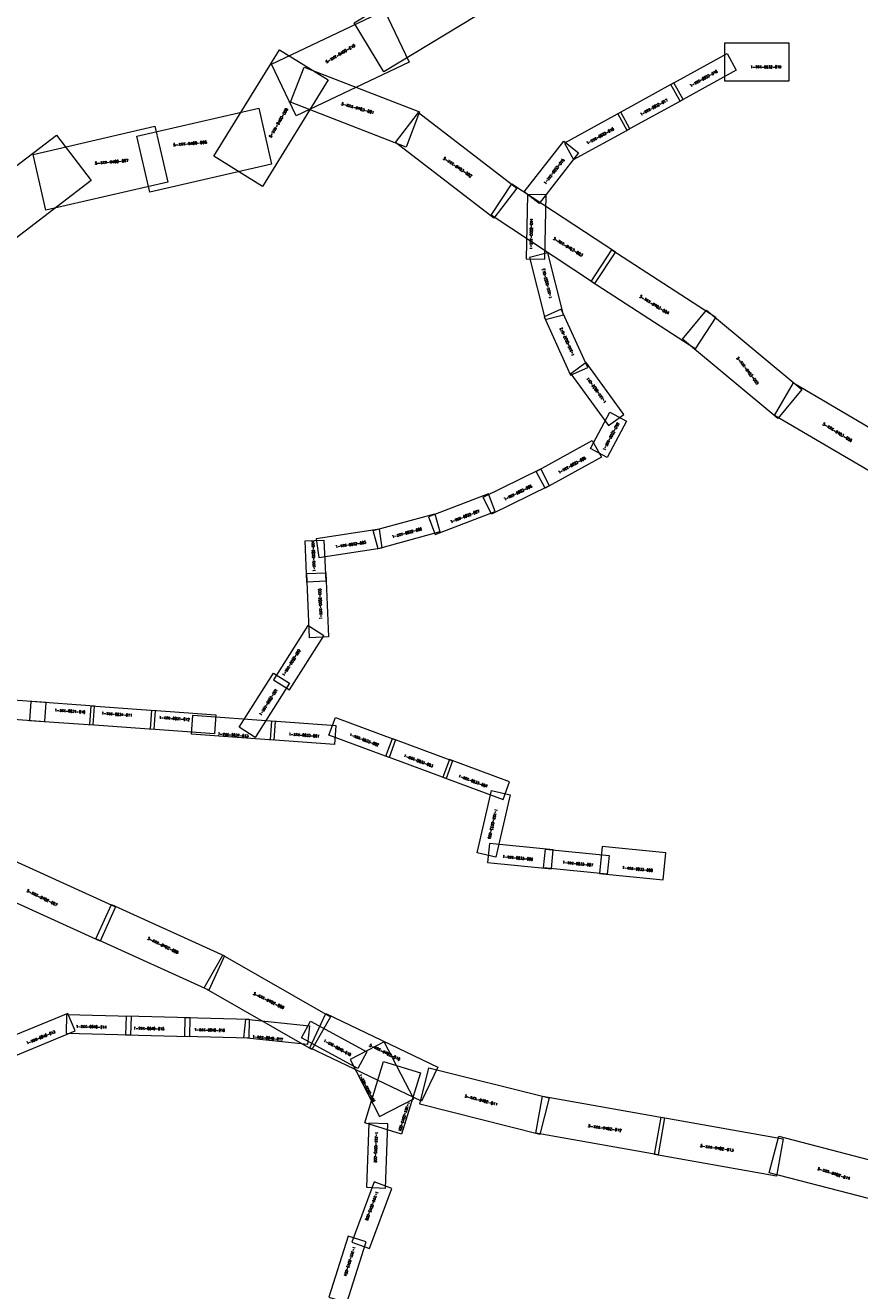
# Model space of a CAD drawing. Header units: metres. Extents: x 3439820 to 3477866, y 5467250 to 5490835.
# Tile 6 of 8: x 3464256 to 3467425, y 5481515 to 5486320. Entities that reach past the tile are written whole.
import ezdxf
from ezdxf.enums import TextEntityAlignment as Align

# ---------------------------------------------------------------- set-up
doc = ezdxf.new("R2010")
doc.units = ezdxf.units.M
doc.header["$MEASUREMENT"] = 0
for name, color, linetype, lineweight in [('1_XXX_0031_Blattnummer', 7, 'Continuous', 0), ('1_XXX_0031_Blattschnitt', 7, 'Continuous', 0), ('1_XXX_0032_Blattnummer', 7, 'Continuous', 0), ('1_XXX_0032_Blattschnitt', 7, 'Continuous', 0), ('1_XXX_0033_Blattnummer', 7, 'Continuous', 0), ('1_XXX_0033_Blattschnitt', 7, 'Continuous', 0), ('1_XXX_0040_Blattnummer', 7, 'Continuous', 0), ('1_XXX_0040_Blattschnitt', 7, 'Continuous', 0), ('1_XXX_0045_Blattnummer', 7, 'Continuous', 0), ('1_XXX_0045_Blattschnitt', 7, 'Continuous', 0), ('5_XXX_9400_Blattnummern', 7, 'Continuous', 0), ('5_XXX_9400_Blattschnitt', 7, 'Continuous', 0), ('5_XXX_9402_Blattnummern', 7, 'Continuous', 0), ('5_XXX_9402_Blattschnitt', 7, 'Continuous', 0), ('5_XXX_9403_Blattnummer', 7, 'Continuous', 0), ('5_XXX_9403_Blattschnitt', 7, 'Continuous', 0)]:
    doc.layers.add(name, color=color, linetype=linetype, lineweight=lineweight)
doc.styles.add('arial', font='arial.ttf')
doc.styles.get("Standard").update_dxf_attribs({"font": 'txt.shx'})

msp = doc.modelspace()

# ---------------------------------------------------------------- linework, layer by layer
at = {"layer": '1_XXX_0031_Blattschnitt'}
for points in [[(3464329.9, 5483676.7), (3464335.1, 5483748.3), (3464046.1, 5483769.1), (3464040.9, 5483697.6)], [(3464514, 5483663.4), (3464519.1, 5483735), (3464276.3, 5483752.5), (3464271.1, 5483681)], [(3464749.3, 5483718.4), (3464744.1, 5483646.8), (3464501.3, 5483664.3), (3464506.4, 5483735.9)], [(3464979.4, 5483701.7), (3464974.3, 5483630.2), (3464731.4, 5483647.7), (3464736.6, 5483719.3)], [(3465205.1, 5483677.9), (3465199.9, 5483606.3), (3464887, 5483628.9), (3464892.2, 5483700.4)]]:
    msp.add_3dface(points, dxfattribs=at)
at = {"layer": '1_XXX_0032_Blattschnitt'}
for points in [[(3466921.9, 5486212.9), (3466956.5, 5486150.1), (3466743.1, 5486032.8), (3466708.5, 5486095.7)], [(3467156.8, 5486253.9), (3467156.8, 5486107.9), (3466913.3, 5486108), (3466913.3, 5486254)], [(3466754.2, 5486038.9), (3466719.7, 5486101.8), (3466506.3, 5485984.5), (3466540.9, 5485921.6)], [(3466552, 5485927.8), (3466517.5, 5485990.6), (3466304.1, 5485873.3), (3466338.6, 5485810.5)], [(3466301.2, 5485879.8), (3466357.7, 5485835.5), (3466207.4, 5485643.9), (3466150.9, 5485688.2)], [(3466234.8, 5485676), (3466163, 5485677.4), (3466158.2, 5485433.9), (3466229.9, 5485432.5)], [(3466240.5, 5485456.5), (3466170.9, 5485438.9), (3466230.4, 5485202.8), (3466299.9, 5485220.3)], [(3466291.9, 5485242.9), (3466226.6, 5485213.2), (3466327.4, 5484991.5), (3466392.7, 5485021.2)], [(3466386.3, 5485039.7), (3466328.3, 5484997.4), (3466471.8, 5484800.7), (3466529.8, 5484843)], [(3466476.8, 5484850.9), (3466540, 5484817), (3466466, 5484679.1), (3466402.8, 5484713)], [(3466409.4, 5484743.5), (3466444.2, 5484680.8), (3466231.2, 5484562.7), (3466196.4, 5484625.4)], [(3466214.1, 5484635.5), (3466245.7, 5484571), (3466027.1, 5484463.8), (3465995.5, 5484528.2)], [(3466040.3, 5484473.8), (3466014.8, 5484540.9), (3465787.2, 5484454.3), (3465812.7, 5484387.2)], [(3465812, 5484465.7), (3465830.8, 5484396.5), (3465595.9, 5484332.7), (3465577.1, 5484401.9)], [(3465612, 5484335.5), (3465601.4, 5484406.5), (3465360.6, 5484370.4), (3465371.2, 5484299.4)], [(3465318.4, 5484362.4), (3465390.1, 5484365.5), (3465396.8, 5484209.1), (3465325.1, 5484206.1)], [(3465325.2, 5484238.2), (3465396.9, 5484241.3), (3465407.3, 5483998), (3465335.7, 5483994.9)], [(3465389.7, 5484002.4), (3465329.1, 5484040.8), (3465198.7, 5483835.1), (3465259.3, 5483796.7)], [(3465198.2, 5483860.3), (3465258.8, 5483821.9), (3465128.4, 5483616.3), (3465067.8, 5483654.7)]]:
    msp.add_3dface(points, dxfattribs=at)
at = {"layer": '1_XXX_0033_Blattschnitt'}
for points in [[(3465435.3, 5483661.2), (3465430.1, 5483589.7), (3465187.2, 5483607.2), (3465192.4, 5483678.8)], [(3465662.2, 5483607.3), (3465637.4, 5483540), (3465408.9, 5483624.1), (3465433.7, 5483691.4)], [(3465878.8, 5483527.7), (3465854, 5483460.3), (3465625.5, 5483544.4), (3465650.2, 5483611.7)], [(3466070.6, 5483380.7), (3466095.3, 5483448), (3465866.8, 5483532.1), (3465842, 5483464.7)], [(3466042.6, 5483161.3), (3465972.6, 5483177.4), (3466027.3, 5483414.6), (3466097.2, 5483398.5)], [(3466254.2, 5483117.7), (3466261.3, 5483189.1), (3466018.9, 5483213), (3466011.9, 5483141.6)], [(3466473.6, 5483168), (3466466.6, 5483096.6), (3466224.2, 5483120.6), (3466231.3, 5483192)], [(3466446.5, 5483201.6), (3466436.4, 5483099.6), (3466678.7, 5483075.7), (3466688.8, 5483177.7)]]:
    msp.add_3dface(points, dxfattribs=at)
at = {"layer": '1_XXX_0040_Blattschnitt'}
for points in [[(3464444.6, 5482501.8), (3464417.2, 5482568.1), (3464192.2, 5482475), (3464219.6, 5482408.7)], [(3464657.3, 5482557.6), (3464655.5, 5482485.9), (3464412.1, 5482492), (3464413.9, 5482563.8)], [(3464880.2, 5482480.2), (3464882, 5482551.9), (3464638.6, 5482558.1), (3464636.7, 5482486.4)], [(3465106.6, 5482546.3), (3465104.8, 5482474.6), (3464861.4, 5482480.7), (3464863.2, 5482552.4)], [(3465335.6, 5482521.4), (3465328.3, 5482450.1), (3465086.1, 5482474.8), (3465093.4, 5482546.2)], [(3465553, 5482422.1), (3465518.7, 5482359.1), (3465304.9, 5482475.5), (3465339.2, 5482538.5)], [(3465619.5, 5482459.8), (3465489.8, 5482392.8), (3465601.5, 5482176.5), (3465731.2, 5482243.5)]]:
    msp.add_3dface(points, dxfattribs=at)
at = {"layer": '1_XXX_0045_Blattschnitt'}
for points in [[(3465684.9, 5482109.3), (3465545.4, 5482152.2), (3465617, 5482384.9), (3465756.6, 5482342)], [(3465552, 5481907.7), (3465623.7, 5481904.9), (3465633, 5482148.2), (3465561.3, 5482151)], [(3465495.6, 5481699.9), (3465562.8, 5481674.8), (3465648, 5481902.9), (3465580.7, 5481928)], [(3465408.9, 5481490.2), (3465477.3, 5481468.7), (3465550.3, 5481700.9), (3465481.8, 5481722.4)]]:
    msp.add_3dface(points, dxfattribs=at)
at = {"layer": '5_XXX_9400_Blattschnitt'}
for points in [[(3465505.3, 5486329.1, 98.7), (3465911.4, 5486575.5, 98.7), (3466024.2, 5486389.6, 98.7), (3465618.1, 5486143.2, 98.7)], [(3465191.6, 5486172.8, 98.7), (3465620.7, 5486376.5, 98.7), (3465713.9, 5486180, 98.7), (3465284.8, 5485976.3, 98.7)], [(3464971.6, 5485823), (3465221.2, 5486227.1), (3465406.3, 5486112.8), (3465156.6, 5485708.7)], [(3464679.7, 5485899.1), (3465142.6, 5486005.6), (3465191.3, 5485793.6), (3464728.4, 5485687.1)], [(3464285.3, 5485830.1, 98.7), (3464748.2, 5485936.7, 98.7), (3464797, 5485724.7, 98.7), (3464334.1, 5485618.2, 98.7)], [(3463997, 5485615.3, 98.7), (3464374.4, 5485903.7, 98.7), (3464506.5, 5485730.9, 98.7), (3464129.1, 5485442.5, 98.7)]]:
    msp.add_3dface(points, dxfattribs=at)
at = {"layer": '5_XXX_9402_Blattschnitt'}
for points in [[(3464170, 5483167.5), (3464598.9, 5482972.8), (3464539.6, 5482842.1), (3464110.7, 5483036.8)], [(3464583.6, 5482981.5), (3465012.5, 5482786.9), (3464953.2, 5482656.2), (3464524.3, 5482850.9)], [(3465006, 5482789.3), (3465415, 5482555.7), (3465343.8, 5482431.1), (3464934.8, 5482664.7)], [(3465397.9, 5482567.2), (3465823.1, 5482364.6), (3465761.4, 5482235), (3465336.2, 5482437.7)], [(3465788.9, 5482362.1), (3466245.7, 5482247.5), (3466210.8, 5482108.3), (3465753.9, 5482222.9)], [(3466220.6, 5482254.2), (3466684.4, 5482172.2), (3466659.5, 5482030.9), (3466195.6, 5482112.9)], [(3466671, 5482173.6), (3467134.8, 5482091.7), (3467109.8, 5481950.3), (3466646, 5482032.3)], [(3467118.1, 5482102), (3467573.9, 5481983.5), (3467537.8, 5481844.6), (3467082, 5481963.1)]]:
    msp.add_3dface(points, dxfattribs=at)
at = {"layer": '5_XXX_9403_Blattschnitt'}
for points in [[(3465314.6, 5486161.7), (3465753.8, 5485991.7), (3465702, 5485857.8), (3465262.8, 5486027.9)], [(3465749.7, 5485989.5), (3466122.7, 5485702), (3466035.1, 5485588.3), (3465662.1, 5485875.8)], [(3466103.9, 5485718.7), (3466497.2, 5485459.5), (3466418.2, 5485339.7), (3466024.9, 5485598.8)], [(3466483.3, 5485468.3), (3466878.4, 5485211.9), (3466800.3, 5485091.5), (3466405.2, 5485347.9)], [(3466843.5, 5485238.4), (3467206.1, 5484937.7), (3467114.5, 5484827.2), (3466751.9, 5485127.9)], [(3467174, 5484962.2), (3467580.3, 5484723.9), (3467507.7, 5484600.2), (3467101.4, 5484838.5)]]:
    msp.add_3dface(points, dxfattribs=at)

# ---------------------------------------------------------------- texts
at = {"layer": '1_XXX_0031_Blattnummer', "char_height": 10, "attachment_point": 7, "rotation": 355.8694, "line_spacing_factor": 0.6, "style": 'arial'}
for s, insert in [('{\\Fstandard|c0;1-XXX-0031-010}', (3464366.9, 5483715.3)), ('{\\Fstandard|c0;1-XXX-0031-011}', (3464544.9, 5483703.3)), ('{\\Fstandard|c0;1-XXX-0031-012}', (3464763.6, 5483687.4)), ('{\\Fstandard|c0;1-XXX-0031-013}', (3464986.8, 5483624.9))]:
    msp.add_mtext(s, dxfattribs=dict(at, insert=insert))
at = {"layer": '1_XXX_0032_Blattnummer', "char_height": 10, "attachment_point": 7, "line_spacing_factor": 0.6, "style": 'arial'}
for s, insert, rotation in [('{\\Fstandard|c0;1-XXX-0032-019}', (3467010.7, 5486157.4), 359.9708), ('{\\Fstandard|c0;1-XXX-0032-018}', (3466784.3, 5486086.1), 28.7957), ('{\\Fstandard|c0;1-XXX-0032-017}', (3466595, 5485977.1), 28.7957), ('{\\Fstandard|c0;1-XXX-0032-016}', (3466391.3, 5485867.7), 28.7957), ('{\\Fstandard|c0;1-XXX-0032-015}', (3466232.6, 5485716.8), 51.8864), ('{\\Fstandard|c0;1-XXX-0032-014}', (3466181.7, 5485469.9), 88.8578), ('{\\Fstandard|c0;1-XXX-0032-013}', (3466257, 5485284.5), 104.1369), ('{\\Fstandard|c0;1-XXX-0032-012}', (3466343, 5485067.4), 114.4384), ('{\\Fstandard|c0;1-XXX-0032-011}', (3466464, 5484890.5), 126.1031), ('{\\Fstandard|c0;1-XXX-0032-010}', (3466457.7, 5484705.3), 61.7935), ('{\\Fstandard|c0;1-XXX-0032-009}', (3466284.4, 5484617.7), 29.0119), ('{\\Fstandard|c0;1-XXX-0032-008}', (3466077, 5484515.8), 26.1341), ('{\\Fstandard|c0;1-XXX-0032-007}', (3465873, 5484430.1), 20.83), ('{\\Fstandard|c0;1-XXX-0032-006}', (3465650.9, 5484373.3), 15.1912), ('{\\Fstandard|c0;1-XXX-0032-004}', (3465358.4, 5484246.5), 92.4608), ('{\\Fstandard|c0;1-XXX-0032-005}', (3465435, 5484335.3), 8.5263), ('{\\Fstandard|c0;1-XXX-0032-003}', (3465384.1, 5484065.4), 92.4608), ('{\\Fstandard|c0;1-XXX-0032-002}', (3465239.9, 5483849), 57.6207), ('{\\Fstandard|c0;1-XXX-0032-001}', (3465152.3, 5483698.8), 57.6207)]:
    msp.add_mtext(s, dxfattribs=dict(at, insert=insert, rotation=rotation))
at = {"layer": '1_XXX_0033_Blattnummer', "char_height": 10, "attachment_point": 7, "line_spacing_factor": 0.6, "style": 'arial'}
for s, insert, rotation in [('{\\Fstandard|c0;1-XXX-0033-001}', (3465256, 5483624.1), 355.8694), ('{\\Fstandard|c0;1-XXX-0033-002}', (3465486.6, 5483622.2), 339.8044), ('{\\Fstandard|c0;1-XXX-0033-003}', (3465692.6, 5483542.7), 339.8044), ('{\\Fstandard|c0;1-XXX-0033-004}', (3465899.8, 5483465.5), 339.8044), ('{\\Fstandard|c0;1-XXX-0033-005}', (3466039.4, 5483345.5), 257.0246), ('{\\Fstandard|c0;1-XXX-0033-006}', (3466068.1, 5483159.4), 354.347), ('{\\Fstandard|c0;1-XXX-0033-007}', (3466296, 5483137.5), 354.347), ('{\\Fstandard|c0;1-XXX-0033-008}', (3466522.8, 5483117.2), 354.347)]:
    msp.add_mtext(s, dxfattribs=dict(at, insert=insert, rotation=rotation))
at = {"layer": '1_XXX_0040_Blattnummer', "char_height": 10, "attachment_point": 7, "line_spacing_factor": 0.6, "style": 'arial'}
for s, insert, rotation in [('{\\Fstandard|c0;1-XXX-0040-014}', (3464447.9, 5482513.9), 358.5527), ('{\\Fstandard|c0;1-XXX-0040-015}', (3464666.9, 5482507.3), 358.5527), ('{\\Fstandard|c0;1-XXX-0040-016}', (3464897.4, 5482501.7), 358.5527), ('{\\Fstandard|c0;1-XXX-0040-013}', (3464263.2, 5482450.5), 22.4634), ('{\\Fstandard|c0;1-XXX-0040-017}', (3465117.8, 5482475.9), 354.1644), ('{\\Fstandard|c0;1-XXX-0040-018}', (3465387.6, 5482461.2), 331.431), ('{\\Fstandard|c0;1-XXX-0040-019}', (3465522.5, 5482333.8), 297.321)]:
    msp.add_mtext(s, dxfattribs=dict(at, insert=insert, rotation=rotation))
at = {"layer": '1_XXX_0045_Blattnummer', "char_height": 10, "attachment_point": 7, "line_spacing_factor": 0.6, "style": 'arial'}
for s, insert, rotation in [('{\\Fstandard|c0;1-XXX-0045-001}', (3465707.2, 5482232.8), 252.8852), ('{\\Fstandard|c0;1-XXX-0045-002}', (3465584.6, 5482118.1), 267.8006), ('{\\Fstandard|c0;1-XXX-0045-003}', (3465588, 5481893.1), 249.5396), ('{\\Fstandard|c0;1-XXX-0045-004}', (3465500.9, 5481683.3), 252.5583)]:
    msp.add_mtext(s, dxfattribs=dict(at, insert=insert, rotation=rotation))
at = {"layer": '5_XXX_9400_Blattnummern'}
for s, rotation, p in [('5-XXX-9400-010', 30.3705, (3465395.2, 5486184.7)), ('5-XXX-9400-009', 59.4392, (3465180.7, 5485897.4)), ('5-XXX-9400-008', 4.9278, (3464817.6, 5485870.9)), ('5-XXX-9400-007', 4.9278, (3464519.9, 5485801.1))]:
    msp.add_text(s, height=10, rotation=rotation, dxfattribs=at).set_placement(p, align=Align.TOP_LEFT)
at = {"layer": '5_XXX_9402_Blattnummern'}
for s, rotation, p in [('5-XXX-9402-007', 334.3051, (3464264.6, 5483039.1)), ('5-XXX-9402-008', 334.3051, (3464723.6, 5482858.1)), ('5-XXX-9402-009', 334.3051, (3465125.1, 5482648.6)), ('5-XXX-9402-010', 334.3051, (3465566.1, 5482452.6)), ('5-XXX-9402-011', 345.0226, (3465927.4, 5482259.5)), ('5-XXX-9402-012', 351.9846, (3466394.8, 5482146.4)), ('5-XXX-9402-013', 351.9846, (3466820.5, 5482070.7)), ('5-XXX-9402-014', 342.2193, (3467267.8, 5481984))]:
    msp.add_text(s, height=10, rotation=rotation, dxfattribs=at).set_placement(p, align=Align.TOP_LEFT)
at = {"layer": '5_XXX_9403_Blattnummer'}
for s, rotation, p in [('5-XXX-9403-001', 344.5779, (3465458.2, 5486027.3)), ('5-XXX-9403-002', 326.6142, (3465847.4, 5485820.8)), ('5-XXX-9403-003', 328.8879, (3466265.2, 5485516.1)), ('5-XXX-9403-004', 328.8879, (3466593.3, 5485296.1)), ('5-XXX-9403-005', 307.7455, (3466964.7, 5485062)), ('5-XXX-9403-006', 328.8879, (3467288.8, 5484812.1))]:
    msp.add_text(s, height=10, rotation=rotation, dxfattribs=at).set_placement(p, align=Align.TOP_LEFT)

doc.saveas('drawing.dxf')
